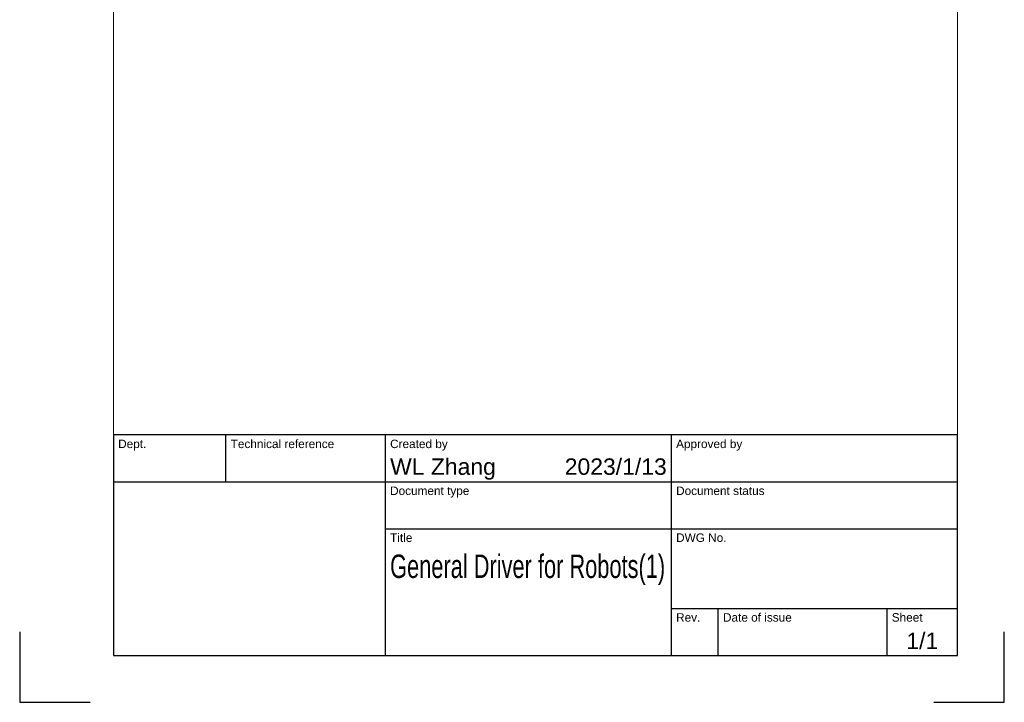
# Model space of a CAD drawing. Header units: millimetres. Extents: x 0 to 210, y 0 to 297.
# Tile 1 of 16: x 0 to 210, y 0 to 146. Entities that reach past the tile are written whole.
import ezdxf
from ezdxf.enums import TextEntityAlignment as Align

# ---------------------------------------------------------------- set-up
doc = ezdxf.new("R2010")
doc.units = ezdxf.units.MM
doc.header["$LTSCALE"] = 0.75
doc.layers.add('BORDER', color=7, linetype='Continuous', lineweight=18)
doc.layers.add('TITLEBLOCK', color=7, linetype='Continuous', lineweight=25)
doc.styles.add('FusionTitle', font='arial.ttf')

# ---------------------------------------------------------------- blocks, each defined once
blk = doc.blocks.new('ISO_A4(P)_SHEET')
at = {"layer": 'BORDER'}
for p, q in [((20, 287), (20, 10)), ((200, 287), (200, 10)), ((20, 10), (200, 10))]:
    blk.add_line(p, q, dxfattribs=at)
at = {"layer": 'Defpoints'}
for p, q in [((0, 15), (0, 0)), ((210, 0), (210, 15)), ((0, 0), (15, 0)), ((195, 0), (210, 0))]:
    blk.add_line(p, q, dxfattribs=at)
blk = doc.blocks.new('ISO_TITLEBLOCK')
at = {"layer": 'TITLEBLOCK'}
for p, q in [((0, 47), (-180, 47)), ((-180, 47), (-180, 0)), ((-156, 37), (-156, 47)), ((-122, 0), (-122, 47)), ((-61, 0), (-61, 47)), ((0, 0), (0, 47)), ((-180, 37), (0, 37)), ((-122, 27), (0, 27)), ((-61, 10), (0, 10)), ((-51, 0), (-51, 10)), ((-15, 0), (-15, 10)), ((-180, 0), (0, 0))]:
    blk.add_line(p, q, dxfattribs=at)
at = {"layer": 'TITLEBLOCK', "style": 'FusionTitle'}
for s, p in [('Dept.', (-179, 46)), ('Technical reference', (-155, 46)), ('Created by', (-121, 46)), ('Approved by', (-60, 46)), ('Document type', (-121, 36)), ('Document status', (-60, 36)), ('Title', (-121, 26)), ('DWG No.', (-60, 26)), ('Rev.', (-60, 9)), ('Date of issue', (-50, 9)), ('Sheet', (-14, 9))]:
    blk.add_text(s, height=1.8, dxfattribs=at).set_placement(p, align=Align.TOP_LEFT)
for tag, height, p in [('DEPT', 3.5, (-179, 42)), ('TECHNICAL_REFERENCE', 3.5, (-155, 42)), ('CREATED_BY', 3.5, (-121, 42)), ('APPROVED_BY', 3.5, (-60, 42)), ('DOCUMENT_TYPE', 3.5, (-121, 32)), ('DOCUMENT_STATUS', 3.5, (-60, 32)), ('TITLE_1', 5, (-121, 21.5)), ('TITLE_2', 5, (-121, 14)), ('TITLE_3', 5, (-121, 6.5)), ('DATE_OF_ISSUE', 3.5, (-50, 5))]:
    blk.add_attdef(tag, text='', height=height, dxfattribs=at).set_placement(p, align=Align.TOP_LEFT)
for tag, p in [('CREATED_DATE', (-62, 42)), ('APPROVED_DATE', (-0.99, 42))]:
    blk.add_attdef(tag, text='', height=3.5, dxfattribs=at).set_placement(p, align=Align.TOP_RIGHT)
for tag, height, p in [('DRAWING_NUMBER', 5, (-30.5, 19.75)), ('REV', 3.5, (-56, 4.85)), ('SHEET', 3.5, (-7.5, 4.85))]:
    blk.add_attdef(tag, text='', height=height, dxfattribs=at).set_placement(p, align=Align.TOP_CENTER)

msp = doc.modelspace()

# ---------------------------------------------------------------- block references
at = {"layer": 'BORDER'}
msp.add_blockref('ISO_A4(P)_SHEET', (0, 0), dxfattribs=at)
at = {"layer": 'TITLEBLOCK'}
ref = msp.add_blockref('ISO_TITLEBLOCK', (200, 10), dxfattribs=at)
ref.add_attrib('CREATED_DATE', '2023/1/13', dxfattribs={"height": 3.5, "style": 'FusionTitle'}).set_placement((138, 52), align=Align.TOP_RIGHT)
ref.add_attrib('SHEET', '1/1', dxfattribs={"height": 3.5, "style": 'FusionTitle'}).set_placement((192.5, 14.85), align=Align.TOP_CENTER)
ref.add_attrib('TITLE_1', 'General Driver for Robots(1)', dxfattribs={"height": 5, "style": 'FusionTitle', "width": 0.66584}).set_placement((79, 31.5), align=Align.TOP_LEFT)
ref.add_attrib('CREATED_BY', 'WL Zhang', dxfattribs={"height": 3.5, "style": 'FusionTitle'}).set_placement((79, 52), align=Align.TOP_LEFT)

doc.saveas('drawing.dxf')
